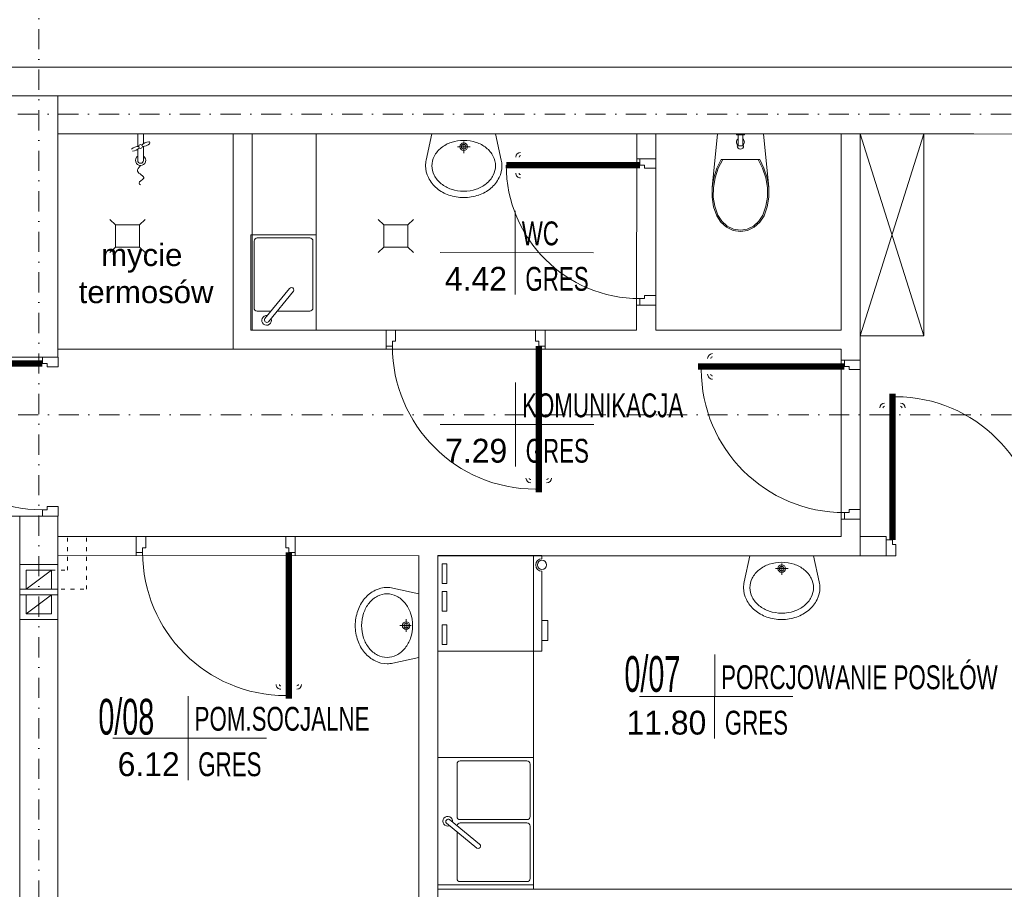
# Model space of a CAD drawing. Header units: centimetres. Extents: x -122 to 72759, y 3298 to 43172.
# Tile 48 of 243: x 34972 to 35591, y 10925 to 11472. Entities that reach past the tile are written whole.
import ezdxf
from ezdxf.enums import TextEntityAlignment as Align

# ---------------------------------------------------------------- set-up
doc = ezdxf.new("R2010")
doc.units = ezdxf.units.CM
doc.header["$MEASUREMENT"] = 0
doc.linetypes.add('ACAD_ISO03W100', pattern=[30, 12, -18])
doc.linetypes.add('DASHDOT', pattern=[25.4, 12.7, -6.35, 0, -6.35])
doc.layers.get('0').update_dxf_attribs({"lineweight": 5})
for name, color, linetype, lineweight in [('0-LINIA CIENKA', 7, 'Continuous', 5), ('0-LINIA ŚREDNIA', 7, 'Continuous', 5), ('0-meble', 7, 'Continuous', 5), ('0-OSIE', 7, 'DASHDOT', 5), ('1-sciany projektowane', 7, 'Continuous', 5), ('_ nowe meble', 7, 'Continuous', 5), ('_ ściany konstrukcyjne', 7, 'Continuous', 5), ('_nowe meble', 7, 'Continuous', 5), ('A_drzwi', 252, 'Continuous', 5), ('A_sciany dzialowe', 7, 'Continuous', 5), ('METKI MIESZKAŃ', 7, 'Continuous', 5), ('TECHNOLOGIA', 7, 'Continuous', 5), ('widok', 7, 'Continuous', 5), ('wymiarowanie', 7, 'Continuous', 5), ('ZZZ_Xref', 7, 'Continuous', 5)]:
    doc.layers.add(name, color=color, linetype=linetype, lineweight=lineweight)
doc.styles.get("Standard").update_dxf_attribs({"font": 'ARIAL.TTF'})
doc.styles.add('tabelka', font='swz721lc.ttf')

# ---------------------------------------------------------------- blocks, each defined once
blk = doc.blocks.new('G$C6B3BE871')
at = {"layer": 'widok'}
for points in [[(-24, 19), (0, 19), (0, 0), (-24, 0)], [(-20, 3.5), (-4, 3.5), (-4, 15.5), (-20, 15.5)]]:
    blk.add_lwpolyline(points, close=True, dxfattribs=at)
blk.add_lwpolyline([(-20, 3.5), (-4, 15.5)], dxfattribs=at)
blk = doc.blocks.new('G$CB40C6F38')
at = {"color": 8, "linetype": 'ACAD_ISO03W100', "lineweight": 5, "ltscale": 0.2}
for points in [[(-4, -28.5), (6, -28.5), (6, -7.85)], [(-4, -40.5), (18, -40.5), (18, -7.85)]]:
    blk.add_lwpolyline(points, dxfattribs=at)
at = {"layer": 'wymiarowanie', "ltscale": 0.5}
for p in [(0, -44), (0, -59.5)]:
    blk.add_blockref('G$C6B3BE871', p, dxfattribs=at)
blk = doc.blocks.new('G$CA1DC9C89')
at = {"layer": '0-LINIA CIENKA', "lineweight": 5}
for p, q in [((761.39, 751.08), (764.71, 784.69)), ((764.71, 784.69), (793.62, 784.69)), ((776.64, 784.75), (776.64, 784.24)), ((776.64, 784.24), (781.68, 784.24)), ((777.75, 784.24), (777.75, 777.19)), ((780.58, 784.24), (780.58, 777.19)), ((781.68, 784.24), (781.68, 784.75)), ((796.94, 751.08), (793.62, 784.69)), ((777.15, 777.19), (781.18, 777.19)), ((791.28, 768.63), (767.04, 768.63))]:
    blk.add_line(p, q, dxfattribs=at)
for points in [[(472.13, 661.29), (472.13, 784.7), (558.55, 784.7)], [(512.3, 661.29), (512.3, 754.7), (512.3, 784.7)], [(854.55, 784.69), (894.55, 784.69), (894.55, 657.69), (854.55, 657.69), (894.55, 784.69), (854.55, 784.69), (894.55, 657.69)], [(767.04, 768.63), (764.34, 763.12), (762.44, 757.22), (761.39, 751.08)], [(768, 768.63), (765.21, 763.11), (763.26, 757.18), (762.19, 750.99)], [(796.14, 750.99), (795.07, 757.18), (793.12, 763.11), (790.33, 768.63)], [(796.94, 751.08), (795.89, 757.22), (793.99, 763.12), (791.28, 768.63)], [(761.39, 751.08), (761.32, 744.99), (762.31, 738.98), (764.32, 733.29)], [(762.19, 750.99), (762.12, 745.06), (763.08, 739.22), (765.04, 733.68)], [(793.29, 733.68), (795.25, 739.22), (796.21, 745.06), (796.14, 750.99)], [(794.01, 733.29), (796.02, 738.98), (797, 744.99), (796.94, 751.08)], [(764.32, 733.29), (766.91, 729.18), (770.43, 726), (774.62, 723.99), (779.16, 723.3)], [(765.04, 733.68), (767.5, 729.77), (770.85, 726.74), (774.84, 724.82), (779.16, 724.17)], [(779.16, 724.17), (783.49, 724.82), (787.48, 726.74), (790.83, 729.77), (793.29, 733.68)], [(779.16, 723.3), (783.7, 723.99), (787.9, 726), (791.42, 729.18), (794.01, 733.29)], [(779.16, 723.3), (783.7, 723.99), (787.9, 726), (791.42, 729.18), (794.01, 733.29)], [(460.13, 649.29), (349.88, 649.29)], [(588.93, 519.47), (648.93, 519.48), (648.96, 309.68)], [(967.85, 309.68), (588.93, 309.68)]]:
    blk.add_lwpolyline(points, dxfattribs=at)
for centre, radius, start, end in [((779.16, 779.61), 2.52, 126.86, 233.14), ((779.16, 779.61), 2.52, 306.86, 53.14), ((779.16, 777.19), 2.02, 180, 0)]:
    blk.add_arc(centre, radius, start, end, dxfattribs=at)
at = {"layer": '0-LINIA ŚREDNIA', "lineweight": 5}
blk.add_lwpolyline([(325.88, 544.32), (325.88, 225.53), (1938.96, 225.46), (1938.96, 249.46), (1913.96, 249.46), (1913.96, 785.16), (2491.1, 785.1), (2491.1, 596.1), (2825.26, 596.1), (2825.26, 628.14), (2825.26, 628.14), (2825.26, 785.1), (4105.09, 785.11)], dxfattribs=at)
at = {"layer": '0-meble', "lineweight": 5}
for p, q in [((512.3, 721.29), (471.3, 721.29)), ((471.3, 721.29), (471.3, 661.29)), ((508.3, 719.29), (475.3, 719.29)), ((512.3, 661.29), (512.3, 721.29)), ((471.3, 675.29), (471.3, 717.29)), ((473.3, 675.29), (473.3, 717.29)), ((510.3, 675.29), (510.3, 717.29)), ((480.1, 668.55), (495.52, 687.48)), ((482.33, 666.62), (497.98, 685.83)), ((475.16, 673.3), (483.97, 673.29)), ((487.77, 673.29), (508.3, 673.29)), ((471.3, 661.29), (512.3, 661.29)), ((648.93, 459.47), (648.93, 519.47)), ((648.93, 392.41), (588.93, 392.41)), ((588.93, 392.41), (588.93, 312.41)), ((644.93, 390.41), (602.93, 390.41)), ((648.93, 312.41), (648.93, 392.41)), ((600.93, 388.41), (600.93, 355.41)), ((646.93, 355.41), (646.93, 388.41)), ((596.18, 353.41), (615.12, 337.99)), ((602.93, 353.41), (644.93, 353.41)), ((594.26, 351.18), (613.46, 335.53)), ((602.93, 351.41), (644.93, 351.41)), ((646.93, 316.41), (646.93, 349.41)), ((600.93, 345.74), (600.93, 316.41)), ((588.93, 312.41), (648.93, 312.41)), ((602.93, 314.41), (644.93, 314.41))]:
    blk.add_line(p, q, dxfattribs=at)
for points in [[(654.36, 517.55), (654.36, 519.47), (588.93, 519.47), (588.93, 459.47), (654.36, 459.47), (654.36, 509.71)], [(654.36, 478.6), (658.04, 478.6), (658.04, 466.15), (654.36, 466.15)]]:
    blk.add_lwpolyline(points, dxfattribs=at)
for points in [[(591.52, 501.89), (591.52, 514.25), (594.47, 514.25), (594.47, 501.89)], [(591.48, 484.59), (591.48, 496.96), (594.43, 496.96), (594.43, 484.59)], [(591.56, 463.51), (591.56, 475.87), (594.51, 475.87), (594.51, 463.51)]]:
    blk.add_lwpolyline(points, close=True, dxfattribs=at)
blk.add_circle((654.36, 513.63), 2.92, dxfattribs=at)
for centre, radius, start, end in [((475.3, 717.29), 2, 90, 180), ((508.3, 717.29), 2, 360, 90), ((496.76, 686.66), 1.48, 325.65747, 146.48628), ((475.3, 675.29), 2, 180, 266.22833), ((508.3, 675.29), 2, 270, 0), ((481.1, 667.45), 3.05, 79.5864, 21.88042), ((481.32, 667.7), 1.48, 145.0087, 313.43213), ((654.36, 513.63), 3.92, 90, 270), ((602.93, 388.41), 2, 90, 180), ((644.93, 388.41), 2, 0.00001, 90), ((595.09, 352.41), 3.05, 349.5864, 291.88042), ((595.33, 352.2), 1.48, 55.0087, 223.43212), ((602.93, 355.41), 2, 180, 270), ((644.93, 355.41), 2, 270, 0), ((602.93, 349.41), 2, 90, 176.22833), ((644.93, 349.41), 2, 0, 90), ((614.3, 336.76), 1.48, 235.65748, 56.48628), ((602.93, 316.41), 2, 180, 270), ((644.93, 316.41), 2, 270, 0)]:
    blk.add_arc(centre, radius, start, end, dxfattribs=at)
at = {"layer": '0-OSIE', "lineweight": 5}
for points in [[(337.88, 2227.68), (337.88, -10.39)], [(-236.32, 797.15), (4272.15, 797.15)], [(-236.1, 608.09), (4272.37, 608.09)]]:
    blk.add_lwpolyline(points, dxfattribs=at)
at = {"layer": '1-sciany projektowane', "lineweight": 5}
for points in [[(725.91, 769.12), (713.91, 769.12)], [(725.91, 677.12), (713.91, 677.12)]]:
    blk.add_lwpolyline(points, dxfattribs=at)
at = {"layer": '_ nowe meble', "lineweight": 5}
for p, q in [((581.56, 768.3), (585.17, 784.69)), ((585.17, 784.69), (625.17, 784.69)), ((625.17, 784.69), (628.77, 768.3)), ((609.17, 776.69), (601.17, 776.69)), ((605.17, 772.69), (605.17, 779.93)), ((785.14, 519.3), (781.53, 502.9)), ((825.14, 519.3), (785.14, 519.3)), ((805.14, 507.3), (805.14, 514.53)), ((828.75, 502.9), (825.14, 519.3)), ((801.14, 511.3), (809.14, 511.3)), ((560.54, 499.07), (576.94, 495.47)), ((576.94, 495.47), (576.94, 455.47)), ((568.94, 471.47), (568.94, 479.47)), ((564.94, 475.47), (572.17, 475.47)), ((576.94, 455.47), (560.54, 451.86))]:
    blk.add_line(p, q, dxfattribs=at)
for centre, radius, start, end in [((605.17, 755.77), 24.93, 90, 108.33369), ((605.17, 755.77), 24.93, 71.66631, 90), ((601.49, 762.92), 16.76, 128.65981, 152.62637), ((603.72, 760.14), 20.32, 108.33369, 128.65981), ((605.17, 776.69), 2.39, 90, 270), ((605.17, 776.69), 1.44, 90, 270), ((605.17, 776.69), 2.39, 270, 90), ((605.17, 776.69), 1.44, 270, 90), ((606.62, 760.14), 20.32, 51.34019, 71.66631), ((608.84, 762.92), 16.76, 27.37363, 51.34019), ((597.93, 764.69), 16.77, 167.5893, 180), ((598.07, 764.69), 12.9, 152.62637, 180), ((612.26, 764.69), 12.9, 0, 27.37363), ((612.4, 764.69), 16.77, 0, 12.4107), ((597.93, 764.69), 16.77, 180, 206.42996), ((598.07, 764.69), 12.9, 180, 207.37363), ((612.26, 764.69), 12.9, 332.62637, 0), ((612.4, 764.69), 16.77, 333.57004, 0), ((601.43, 766.43), 20.67, 206.42996, 230.19443), ((601.49, 766.47), 16.76, 207.37363, 231.34019), ((608.84, 766.47), 16.76, 308.65981, 332.62637), ((608.9, 766.43), 20.67, 309.80557, 333.57004), ((603.69, 769.15), 24.21, 230.19443, 250.95645), ((603.72, 769.25), 20.32, 231.34019, 251.66631), ((605.17, 773.62), 24.93, 251.66631, 270), ((605.17, 773.62), 24.93, 270, 288.33369), ((606.62, 769.25), 20.32, 288.33369, 308.65981), ((606.64, 769.15), 24.21, 289.04355, 309.80557), ((605.17, 773.42), 28.72, 250.95645, 270), ((605.17, 773.42), 28.72, 270, 289.04355), ((803.69, 494.75), 20.32, 108.33369, 128.65981), ((805.14, 490.37), 24.93, 90, 108.33369), ((805.14, 490.37), 24.93, 71.66631, 90), ((806.59, 494.75), 20.32, 51.34019, 71.66631), ((801.47, 497.53), 16.76, 128.65981, 152.62637), ((805.14, 511.3), 2.39, 90, 270), ((805.14, 511.3), 1.44, 90, 270), ((805.14, 511.3), 2.39, 270, 90), ((805.14, 511.3), 1.44, 270, 90), ((808.82, 497.53), 16.76, 27.37363, 51.34019), ((797.91, 499.3), 16.77, 167.58929, 180), ((798.05, 499.3), 12.9, 152.62637, 180), ((812.24, 499.3), 12.9, 360, 27.37363), ((812.37, 499.3), 16.77, 0, 12.4107), ((558.67, 479.2), 20.67, 116.42996, 140.19443), ((556.94, 482.7), 16.77, 90, 116.42996), ((556.94, 482.56), 12.9, 90, 117.37363), ((556.94, 482.7), 16.77, 77.5893, 90), ((556.94, 482.56), 12.9, 62.62637, 90), ((797.91, 499.3), 16.77, 180, 206.42996), ((798.05, 499.3), 12.9, 180, 207.37363), ((812.24, 499.3), 12.9, 332.62637, 360), ((812.37, 499.3), 16.77, 333.57004, 0), ((561.39, 476.94), 24.21, 140.19443, 160.95645), ((561.49, 476.92), 20.32, 141.34019, 161.66631), ((558.71, 479.14), 16.76, 117.37363, 141.34019), ((555.17, 479.14), 16.76, 38.65981, 62.62637), ((552.39, 476.92), 20.32, 18.33369, 38.65981), ((801.4, 501.04), 20.67, 206.42996, 230.19443), ((801.47, 501.07), 16.76, 207.37363, 231.34019), ((808.82, 501.07), 16.76, 308.65981, 332.62637), ((808.88, 501.04), 20.67, 309.80557, 333.57004), ((565.66, 475.47), 28.72, 160.95645, 180), ((565.86, 475.47), 24.93, 161.66631, 180), ((548.01, 475.47), 24.93, 0, 18.33369), ((803.67, 503.75), 24.21, 230.19443, 250.95645), ((803.69, 503.85), 20.32, 231.34019, 251.66631), ((805.14, 508.23), 24.93, 251.66631, 270), ((805.14, 508.23), 24.93, 270, 288.33369), ((806.59, 503.85), 20.32, 288.33369, 308.65981), ((806.62, 503.75), 24.21, 289.04355, 309.80557), ((568.94, 475.47), 2.39, 0, 180), ((568.94, 475.47), 1.44, 0, 180), ((805.14, 508.02), 28.72, 250.95645, 270), ((805.14, 508.02), 28.72, 270, 289.04355), ((565.66, 475.47), 28.72, 180, 199.04355), ((565.86, 475.47), 24.93, 180, 198.33369), ((568.94, 475.47), 2.39, 180, 0), ((568.94, 475.47), 1.44, 180, 0), ((548.01, 475.47), 24.93, 341.66631, 0), ((561.39, 473.99), 24.21, 199.04355, 219.80557), ((561.49, 474.02), 20.32, 198.33369, 218.65981), ((552.39, 474.02), 20.32, 321.34019, 341.66631), ((558.67, 471.73), 20.67, 219.80557, 243.57004), ((558.71, 471.79), 16.76, 218.65981, 242.62637), ((555.17, 471.79), 16.76, 297.37363, 321.34019), ((556.94, 468.23), 16.77, 243.57004, 270), ((556.94, 468.37), 12.9, 242.62637, 270), ((556.94, 468.37), 12.9, 270, 297.37363), ((556.94, 468.23), 16.77, 270, 282.41071)]:
    blk.add_arc(centre, radius, start, end, dxfattribs=at)
at = {"layer": '_ ściany konstrukcyjne', "lineweight": 5}
for points in [[(325.88, 544.32), (325.88, 225.53), (1938.96, 225.46), (1938.96, 249.46), (1913.96, 249.46), (1913.96, 785.16), (2491.1, 785.1), (2491.1, 596.1), (2825.26, 596.1), (2825.26, 628.14), (2825.26, 628.14), (2825.26, 785.1), (4105.09, 785.11)], [(1745.97, 892.87), (1745.97, 808.68), (81.01, 808.68), (81.01, 1764.12), (1745.97, 1764.12), (1745.97, 1042.87)], [(1858.14, 1763.96), (81.13, 1764.07), (81.13, 808.65), (349.88, 808.7), (349.88, 644.32)], [(2224.64, 1764.03), (81.13, 1764.07), (81.13, 808.65), (349.88, 808.7), (349.88, 644.32)], [(350.12, 784.7), (925.86, 784.69), (925.86, 784.69), (1769.95, 784.64), (1770.04, 892.87)], [(1746, 826.73), (81.01, 826.73)], [(349.88, 544.32), (349.88, 249.53), (1889.96, 249.46), (1889.96, 809.16), (1952.01, 809.14)], [(349.88, 544.32), (349.88, 249.53), (1889.96, 249.46), (1889.96, 809.16), (1952.01, 809.13)], [(842.55, 649.29), (460.13, 649.29), (460.13, 784.7), (349.88, 784.7)], [(591.38, 661.29), (472.13, 661.29), (472.13, 784.7)], [(588.93, 519.45), (854.55, 519.4), (854.55, 784.69)], [(713.91, 661.29), (714, 784.7), (625.07, 784.72)], [(725.91, 661.29), (725.99, 784.69)], [(842.55, 661.29), (842.55, 784.69)], [(556.3, 661.29), (556.3, 649.29)], [(713.91, 661.29), (570.55, 661.29)], [(656.3, 661.29), (656.3, 649.29)], [(842.55, 661.29), (725.91, 661.29)], [(350.13, 644.32), (305.13, 644.32)], [(842.55, 649.29), (842.55, 531.43), (349.88, 531.47)], [(854.55, 642.52), (842.55, 642.52)], [(350.13, 544.32), (305.13, 544.32)], [(854.55, 542.52), (842.55, 542.52)], [(399.18, 531.48), (399.18, 519.48)], [(499.18, 531.48), (499.18, 519.48)], [(870.83, 519.4), (870.82, 531.45)], [(576.94, 519.45), (349.88, 519.47)], [(576.94, 519.47), (576.96, 249.53)], [(588.93, 519.47), (588.93, 249.53)]]:
    blk.add_lwpolyline(points, dxfattribs=at)
at = {"layer": '_nowe meble', "lineweight": 5}
for points in [[(382.61, 730.88), (386.08, 727.64)], [(401.29, 727.64), (404.76, 730.88)], [(551.36, 730.88), (554.83, 727.64)], [(570.04, 727.64), (573.51, 730.88)], [(551.36, 710.21), (554.83, 713.45)], [(570.04, 713.45), (573.51, 710.21)]]:
    blk.add_lwpolyline(points, dxfattribs=at)
blk.add_lwpolyline([(554.83, 713.45), (570.04, 713.45), (570.04, 727.64), (554.83, 727.64)], close=True, dxfattribs=at)
at = {"layer": 'A_drzwi', "lineweight": 5}
for points in [[(718.91, 763.12), (718.91, 765.12), (715.91, 765.12), (715.91, 769.12), (715.91, 769.12), (715.91, 769.12), (725.91, 769.12), (725.91, 769.12), (725.91, 769.12), (725.91, 763.12)], [(718.91, 683.12), (718.91, 681.12), (715.91, 681.12), (715.91, 677.12), (715.91, 677.12), (715.91, 677.12), (725.91, 677.12), (725.91, 677.12), (725.91, 677.12), (725.91, 683.12)], [(562.3, 654.29), (560.3, 654.29), (560.3, 651.29), (556.3, 651.29), (556.3, 651.29), (556.3, 651.29), (556.3, 661.29), (556.3, 661.29), (556.3, 661.29), (562.3, 661.29)], [(650.3, 654.29), (652.3, 654.29), (652.3, 651.29), (656.3, 651.29), (656.3, 651.29), (656.3, 651.29), (656.3, 661.29), (656.3, 661.29), (656.3, 661.29), (650.3, 661.29)], [(343.13, 638.32), (343.13, 640.32), (340.13, 640.32), (340.13, 644.32), (340.13, 644.32), (340.13, 644.32), (350.13, 644.32), (350.13, 644.32), (350.13, 644.32), (350.13, 638.32)], [(847.55, 636.52), (847.55, 638.52), (844.55, 638.52), (844.55, 642.52), (844.55, 642.52), (844.55, 642.52), (854.55, 642.52), (854.55, 642.52), (854.55, 642.52), (854.55, 636.52)], [(343.13, 550.32), (343.13, 548.32), (340.13, 548.32), (340.13, 544.32), (340.13, 544.32), (340.13, 544.32), (350.13, 544.32), (350.13, 544.32), (350.13, 544.32), (350.13, 550.32)], [(847.55, 548.52), (847.55, 546.52), (844.55, 546.52), (844.55, 542.52), (844.55, 542.52), (844.55, 542.52), (854.55, 542.52), (854.55, 542.52), (854.55, 542.52), (854.55, 548.52)], [(405.18, 524.48), (403.18, 524.48), (403.18, 521.48), (399.18, 521.48), (399.18, 521.48), (399.18, 521.48), (399.18, 531.48), (399.18, 531.48), (399.18, 531.48), (405.18, 531.48)], [(493.18, 524.48), (495.18, 524.48), (495.18, 521.48), (499.18, 521.48), (499.18, 521.48), (499.18, 521.48), (499.18, 531.48), (499.18, 531.48), (499.18, 531.48), (493.18, 531.48)], [(876.83, 526.4), (874.83, 526.4), (874.83, 529.4), (870.83, 529.4), (870.83, 529.4), (870.83, 529.4), (870.83, 519.4), (870.83, 519.4), (870.83, 519.4), (876.83, 519.4)]]:
    blk.add_lwpolyline(points, close=True, dxfattribs=at)
at = {"layer": 'A_drzwi', "lineweight": 5, "const_width": 4}
for points in [[(715.91, 765.12), (631.91, 765.12)], [(652.3, 651.29), (652.3, 559.29)], [(340.13, 640.32), (248.13, 640.32)], [(844.55, 638.52), (752.55, 638.52)], [(874.83, 529.4), (874.83, 621.4)], [(495.18, 521.48), (495.18, 429.48)]]:
    blk.add_lwpolyline(points, dxfattribs=at)
at = {"layer": 'A_drzwi', "lineweight": 5}
for centre, radius, start, end in [((640.91, 770.12), 3, 90.01011, 180.01011), ((640.91, 770.12), 1, 90.01011, 180.01011), ((640.91, 760.12), 3, 180.01011, 270.01011), ((640.91, 760.12), 1, 180.01011, 270.01011), ((761.55, 643.52), 3, 90.01011, 180.01011), ((761.55, 643.52), 1, 90.01012, 180.01011), ((761.55, 633.52), 3, 180.01011, 270.01011), ((761.55, 633.52), 1, 180.01011, 270.01012), ((869.83, 612.4), 3, 89.98989, 179.98989), ((869.83, 612.4), 1, 89.98989, 179.98989), ((879.83, 612.4), 3, 359.98989, 89.98989), ((879.83, 612.4), 1, 359.98989, 89.98989), ((647.3, 568.29), 3, 179.98989, 269.98988), ((647.3, 568.29), 1, 179.98988, 269.98988), ((657.3, 568.29), 3, 269.98989, 359.98989), ((657.3, 568.29), 1, 269.98988, 359.98988), ((490.18, 438.48), 3, 179.98989, 269.98989), ((490.18, 438.48), 1, 179.98988, 269.98988), ((500.18, 438.48), 3, 269.98989, 359.98989), ((500.18, 438.48), 1, 269.98988, 359.98988)]:
    blk.add_arc(centre, radius, start, end, dxfattribs=at)
at = {"layer": 'A_drzwi', "lineweight": 5, "ltscale": 0.2}
for centre, radius, start, end in [((715.91, 765.12), 84, 180, 270), ((650.3, 651.29), 90, 180, 270), ((340.13, 638.32), 90, 180, 270), ((844.55, 636.52), 90, 180, 270), ((876.83, 529.4), 90, 0, 90), ((493.18, 521.48), 90, 180, 270)]:
    blk.add_arc(centre, radius, start, end, dxfattribs=at)
at = {"layer": 'A_sciany dzialowe', "lineweight": 5}
for p, q in [((724.91, 769.12), (716.91, 769.12)), ((724.91, 677.12), (716.91, 677.12)), ((556.3, 660.29), (556.3, 652.29)), ((656.3, 660.29), (656.3, 652.29)), ((349.13, 644.32), (341.13, 644.32)), ((853.55, 642.52), (845.55, 642.52)), ((349.13, 544.32), (341.13, 544.32)), ((853.55, 542.52), (845.55, 542.52)), ((399.18, 530.48), (399.18, 522.48)), ((499.18, 530.48), (499.18, 522.48)), ((870.83, 520.4), (870.83, 528.4))]:
    blk.add_line(p, q, dxfattribs=at)
at = {"layer": 'METKI MIESZKAŃ', "lineweight": 5}
for p, q in [((637.6, 736.43), (637.58, 683.65)), ((637.77, 628.3), (637.75, 575.51)), ((762.98, 457.26), (762.95, 404.48)), ((431.83, 431.11), (431.8, 378.33))]:
    blk.add_line(p, q, dxfattribs=at)
for points in [[(590.24, 710.07), (686.86, 710.02)], [(590.41, 601.93), (687.03, 601.88)], [(715.61, 430.89), (812.23, 430.84)], [(384.46, 404.74), (481.08, 404.69)]]:
    blk.add_lwpolyline(points, dxfattribs=at)
at = {"layer": 'TECHNOLOGIA', "lineweight": 5}
for p, q in [((400.14, 784.67), (400.14, 776.88)), ((403.68, 784.67), (403.68, 778.62)), ((400.14, 775.08), (400.14, 768.04)), ((403.68, 776.83), (403.68, 768.04))]:
    blk.add_line(p, q, dxfattribs=at)
blk.add_circle((401.91, 776.85), 1.19, dxfattribs=at)
for centre, radius, start, end in [((400.92, 769.84), 7.08, 91.60313, 131.30477), ((396.1, 780.91), 7.08, 275.74285, 315.44449), ((407.72, 772.8), 7.08, 95.74285, 135.44448), ((402.9, 783.87), 7.08, 271.60313, 311.30476), ((407.09, 779.11), 0.745, 311.30475, 95.74286), ((401.91, 768.04), 3.22, 123.47143, 56.52857), ((401.91, 768.04), 1.77, 180.00001, 359.99999)]:
    blk.add_arc(centre, radius, start, end, dxfattribs=at)
blk.add_spline([(401.91, 764.82), (399.93, 761.29), (403.89, 756.84), (400.99, 753.73), (401.91, 752.74)], degree=3, dxfattribs=at)
at = {"layer": 'wymiarowanie', "lineweight": 5, "ltscale": 0.5}
for p, q in [((854.55, 531.45), (870.82, 531.45)), ((842.55, 519.4), (876.83, 519.4))]:
    blk.add_line(p, q, dxfattribs=at)
blk.add_blockref('G$CB40C6F38', (349.88, 538.81), dxfattribs=at)
at = {"layer": 'METKI MIESZKAŃ', "lineweight": 5, "ltscale": 0.5, "style": 'tabelka'}
for s, height, width, p in [('WC', 15, 0.7, (641.64, 714.69)), ('GRES', 15, 0.7, (643.92, 686.08)), ('KOMUNIKACJA', 15, 0.7, (641.81, 606.55)), ('GRES', 15, 0.7, (644.09, 577.95)), ('0/07', 22.5, 0.6, (706.22, 433.81)), ('PORCJOWANIE POSIŁÓW', 15, 0.7, (767.01, 435.52)), ('0/08', 22.5, 0.6, (375.36, 406.9)), ('POM.SOCJALNE', 15, 0.7, (435.86, 409.37)), ('GRES', 15, 0.7, (769.29, 406.91)), ('GRES', 15, 0.7, (438.14, 380.76))]:
    blk.add_text(s, height=height, rotation=359.97073, dxfattribs=dict(at, width=width)).set_placement(p)
for s, p in [('4.42', (632.33, 686.1)), ('7.29', (632.5, 577.96)), ('11.80', (757.7, 406.93)), ('6.12', (426.55, 380.77))]:
    blk.add_text(s, height=15, rotation=359.97073, dxfattribs=at).set_placement(p, align=Align.RIGHT)
at = {"layer": 'wymiarowanie', "lineweight": 5, "insert": (402.66, 696.87), "char_height": 14, "attachment_point": 5, "rotation": 0.0097, "bg_fill": 2}
blk.add_mtext('\\A1;mycie\\P termosów', dxfattribs=at)
at = {"layer": '_nowe meble', "lineweight": 5}
blk.add_lwpolyline([(386.08, 713.45), (401.29, 713.45), (401.29, 727.64), (386.08, 727.64)], close=True, dxfattribs=at)
for points in [[(382.61, 710.21), (386.08, 713.45)], [(401.29, 713.45), (404.76, 710.21)]]:
    blk.add_lwpolyline(points, dxfattribs=at)

msp = doc.modelspace()

# ---------------------------------------------------------------- block references
at = {"layer": 'ZZZ_Xref'}
msp.add_blockref('G$CA1DC9C89', (34646.15529, 10615.38849), dxfattribs=at)

doc.saveas('drawing.dxf')
